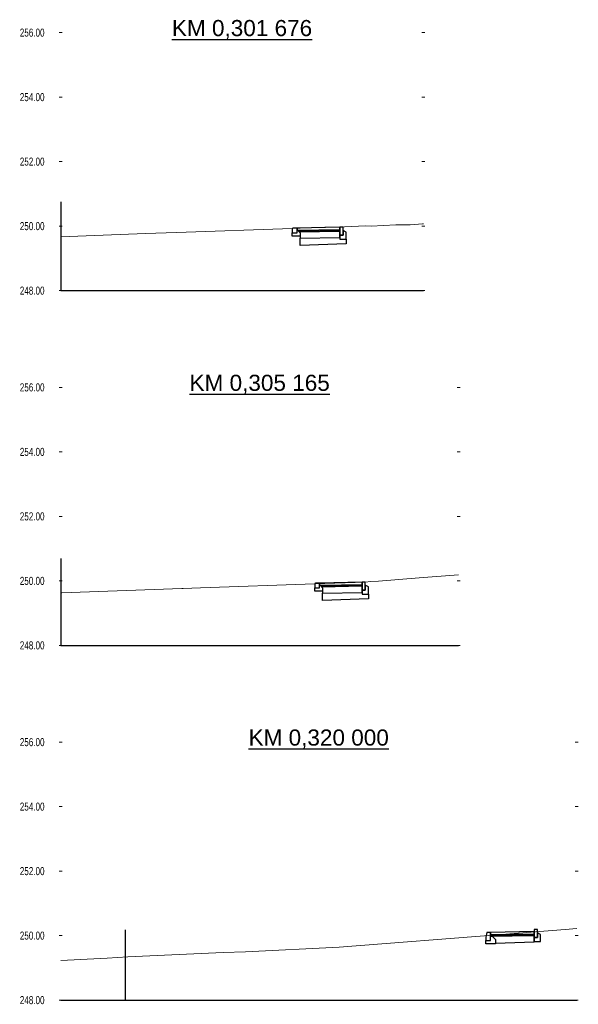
# Model space of a CAD drawing. Header units: millimetres. Extents: x -621312.5 to -621215.2, y -1175955.3 to -1175915.7.
# Tile 4 of 4: x -621232.5 to -621215.2, y -1175946.3 to -1175915.7. Entities that reach past the tile are written whole.
import ezdxf
from ezdxf.enums import TextEntityAlignment as Align

# ---------------------------------------------------------------- set-up
doc = ezdxf.new("R2010")
doc.units = ezdxf.units.MM
doc.linetypes.add('DASHDOT', pattern=[1, 0.5, -0.25, 0, -0.25])
doc.layers.add('05_PP_Původní terén', color=7, linetype='Continuous', lineweight=0)
doc.layers.add('59', color=7, linetype='Continuous', lineweight=0)
for name, color, linetype in [('_PIS_obrubník', 2, 'Continuous'), ('_PIS_Osa', 1, 'DASHDOT'), ('_PIS_Popis_Staničení', 5, 'Continuous'), ('_PIS_Srovnávací rovina', 4, 'Continuous'), ('_PIS_Vozovkové souvrství', 6, 'Continuous')]:
    doc.layers.add(name, color=color, linetype=linetype)
doc.styles.add('ROMANS', font='wromans.shx')
doc.styles.add('Style-Arial', font='arial.ttf')

msp = doc.modelspace()

# ---------------------------------------------------------------- linework, layer by layer
at = {"layer": '05_PP_Původní terén', "flags": 128}
for points in [[(-621231.2, -1175922.467), (-621228.572, -1175922.372), (-621227.605, -1175922.341), (-621224.019, -1175922.212), (-621223.009, -1175922.174), (-621222.396, -1175922.166), (-621221.751, -1175922.13), (-621221.569, -1175922.138), (-621220.811, -1175922.104), (-621220.367, -1175922.095), (-621219.977, -1175922.065), (-621219.954, -1175922.065)], [(-621231.2, -1175933.515), (-621231.166, -1175933.513), (-621227.442, -1175933.38), (-621227.403, -1175933.379), (-621226.863, -1175933.359), (-621223.322, -1175933.236), (-621221.754, -1175933.177), (-621221.588, -1175933.164), (-621221.348, -1175933.148), (-621220.08, -1175933.043), (-621218.86, -1175932.955)], [(-621231.2, -1175944.915), (-621229.758, -1175944.836), (-621229.116, -1175944.796), (-621226.161, -1175944.667), (-621225.473, -1175944.643), (-621222.567, -1175944.498), (-621217.53, -1175944.101), (-621215.557, -1175943.948), (-621215.2, -1175943.917)]]:
    msp.add_lwpolyline(points, dxfattribs=at)
at = {"layer": '59'}
for p, q in [((-621231.25, -1175916.14), (-621231.15, -1175916.14)), ((-621219.904, -1175916.14), (-621220.004, -1175916.14)), ((-621231.25, -1175918.14), (-621231.15, -1175918.14)), ((-621219.904, -1175918.14), (-621220.004, -1175918.14)), ((-621231.25, -1175920.14), (-621231.15, -1175920.14)), ((-621219.904, -1175920.14), (-621220.004, -1175920.14)), ((-621231.25, -1175922.14), (-621231.15, -1175922.14)), ((-621219.904, -1175922.14), (-621220.004, -1175922.14)), ((-621231.25, -1175924.14), (-621231.15, -1175924.14)), ((-621219.904, -1175924.14), (-621220.004, -1175924.14)), ((-621231.25, -1175927.14), (-621231.15, -1175927.14)), ((-621218.81, -1175927.14), (-621218.91, -1175927.14)), ((-621231.25, -1175929.14), (-621231.15, -1175929.14)), ((-621218.81, -1175929.14), (-621218.91, -1175929.14)), ((-621231.25, -1175931.14), (-621231.15, -1175931.14)), ((-621218.81, -1175931.14), (-621218.91, -1175931.14)), ((-621231.25, -1175933.14), (-621231.15, -1175933.14)), ((-621218.81, -1175933.14), (-621218.91, -1175933.14)), ((-621231.25, -1175935.14), (-621231.15, -1175935.14)), ((-621218.81, -1175935.14), (-621218.91, -1175935.14)), ((-621231.25, -1175938.14), (-621231.15, -1175938.14)), ((-621215.15, -1175938.14), (-621215.25, -1175938.14)), ((-621231.25, -1175940.14), (-621231.15, -1175940.14)), ((-621215.15, -1175940.14), (-621215.25, -1175940.14)), ((-621231.25, -1175942.14), (-621231.15, -1175942.14)), ((-621215.15, -1175942.14), (-621215.25, -1175942.14)), ((-621231.25, -1175944.14), (-621231.15, -1175944.14)), ((-621215.15, -1175944.14), (-621215.25, -1175944.14)), ((-621231.25, -1175946.14), (-621231.15, -1175946.14)), ((-621215.15, -1175946.14), (-621215.25, -1175946.14))]:
    msp.add_line(p, q, dxfattribs=at)
at = {"layer": '_PIS_obrubník', "flags": 128}
for points in [[(-621223.872, -1175922.35), (-621223.872, -1175922.2), (-621224, -1175922.2), (-621224.019, -1175922.22), (-621224.019, -1175922.35), (-621223.872, -1175922.35)], [(-621223.872, -1175922.35), (-621223.872, -1175922.2), (-621224, -1175922.2), (-621224.019, -1175922.22), (-621224.019, -1175922.35), (-621223.872, -1175922.35)], [(-621223.176, -1175933.356), (-621223.176, -1175933.206), (-621223.303, -1175933.206), (-621223.322, -1175933.226), (-621223.322, -1175933.356), (-621223.176, -1175933.356)], [(-621223.176, -1175933.356), (-621223.176, -1175933.206), (-621223.303, -1175933.206), (-621223.322, -1175933.226), (-621223.322, -1175933.356), (-621223.176, -1175933.356)], [(-621217.868, -1175944.29), (-621217.868, -1175944.04), (-621217.988, -1175944.04), (-621218.018, -1175944.19), (-621218.018, -1175944.29), (-621217.868, -1175944.29)], [(-621217.868, -1175944.29), (-621217.868, -1175944.04), (-621217.988, -1175944.04), (-621218.018, -1175944.19), (-621218.018, -1175944.29), (-621217.868, -1175944.29)]]:
    msp.add_lwpolyline(points, dxfattribs=at)
for points in [[(-621223.872, -1175922.25), (-621223.773, -1175922.35), (-621223.773, -1175922.45), (-621224.019, -1175922.45), (-621224.019, -1175922.35), (-621223.872, -1175922.35), (-621223.872, -1175922.25)], [(-621223.872, -1175922.25), (-621223.773, -1175922.35), (-621223.773, -1175922.45), (-621224.019, -1175922.45), (-621224.019, -1175922.35), (-621223.872, -1175922.35), (-621223.872, -1175922.25)], [(-621222.543, -1175922.422), (-621222.543, -1175922.542), (-621222.346, -1175922.542), (-621222.346, -1175922.322), (-621222.444, -1175922.272), (-621222.444, -1175922.422), (-621222.543, -1175922.422)], [(-621222.543, -1175922.422), (-621222.543, -1175922.542), (-621222.346, -1175922.542), (-621222.346, -1175922.322), (-621222.444, -1175922.272), (-621222.444, -1175922.422), (-621222.543, -1175922.422)], [(-621223.176, -1175933.256), (-621223.078, -1175933.356), (-621223.078, -1175933.456), (-621223.322, -1175933.456), (-621223.322, -1175933.356), (-621223.176, -1175933.356), (-621223.176, -1175933.256)], [(-621223.176, -1175933.256), (-621223.078, -1175933.356), (-621223.078, -1175933.456), (-621223.322, -1175933.456), (-621223.322, -1175933.356), (-621223.176, -1175933.356), (-621223.176, -1175933.256)], [(-621221.853, -1175933.428), (-621221.853, -1175933.548), (-621221.657, -1175933.548), (-621221.657, -1175933.328), (-621221.755, -1175933.278), (-621221.755, -1175933.428), (-621221.853, -1175933.428)], [(-621221.853, -1175933.428), (-621221.853, -1175933.548), (-621221.657, -1175933.548), (-621221.657, -1175933.328), (-621221.755, -1175933.278), (-621221.755, -1175933.428), (-621221.853, -1175933.428)], [(-621217.868, -1175944.16), (-621217.818, -1175944.16), (-621217.718, -1175944.26), (-621217.718, -1175944.39), (-621218.018, -1175944.39), (-621218.018, -1175944.29), (-621217.868, -1175944.29), (-621217.868, -1175944.16)], [(-621217.868, -1175944.16), (-621217.818, -1175944.16), (-621217.718, -1175944.26), (-621217.718, -1175944.39), (-621218.018, -1175944.39), (-621218.018, -1175944.29), (-621217.868, -1175944.29), (-621217.868, -1175944.16)], [(-621216.518, -1175944.203), (-621216.518, -1175944.323), (-621216.318, -1175944.323), (-621216.318, -1175944.103), (-621216.418, -1175944.053), (-621216.418, -1175944.203), (-621216.518, -1175944.203)], [(-621216.518, -1175944.203), (-621216.518, -1175944.323), (-621216.318, -1175944.323), (-621216.318, -1175944.103), (-621216.418, -1175944.053), (-621216.418, -1175944.203), (-621216.518, -1175944.203)]]:
    msp.add_lwpolyline(points, close=True, dxfattribs=at)
at = {"layer": '_PIS_obrubník'}
for points in [[(-621222.444, -1175922.172), (-621222.543, -1175922.172), (-621222.543, -1175922.422), (-621222.444, -1175922.422)], [(-621222.444, -1175922.172), (-621222.543, -1175922.172), (-621222.543, -1175922.422), (-621222.444, -1175922.422)], [(-621221.755, -1175933.178), (-621221.853, -1175933.178), (-621221.853, -1175933.428), (-621221.755, -1175933.428)], [(-621221.755, -1175933.178), (-621221.853, -1175933.178), (-621221.853, -1175933.428), (-621221.755, -1175933.428)], [(-621216.418, -1175943.953), (-621216.518, -1175943.953), (-621216.518, -1175944.203), (-621216.418, -1175944.203)], [(-621216.418, -1175943.953), (-621216.518, -1175943.953), (-621216.518, -1175944.203), (-621216.418, -1175944.203)]]:
    msp.add_3dface(points, dxfattribs=at)
at = {"layer": '_PIS_Osa', "ltscale": 10}
for p, q in [((-621231.2, -1175921.387), (-621231.2, -1175924.14)), ((-621231.2, -1175932.448), (-621231.2, -1175935.14)), ((-621229.2, -1175943.957), (-621229.2, -1175946.14))]:
    msp.add_line(p, q, dxfattribs=at)
at = {"layer": '_PIS_Srovnávací rovina'}
for p, q in [((-621231.2, -1175924.14), (-621219.954, -1175924.14)), ((-621231.2, -1175935.14), (-621218.86, -1175935.14)), ((-621231.2, -1175946.14), (-621215.2, -1175946.14))]:
    msp.add_line(p, q, dxfattribs=at)
at = {"layer": '_PIS_Vozovkové souvrství', "flags": 128}
for points in [[(-621222.543, -1175922.172), (-621223.872, -1175922.2), (-621223.872, -1175922.25), (-621223.843, -1175922.279), (-621222.543, -1175922.252), (-621222.543, -1175922.172)], [(-621222.543, -1175922.172), (-621223.872, -1175922.2), (-621223.872, -1175922.25), (-621223.843, -1175922.279), (-621222.543, -1175922.252), (-621222.543, -1175922.172)], [(-621222.543, -1175922.292), (-621223.805, -1175922.318), (-621223.773, -1175922.35), (-621223.773, -1175922.518), (-621222.543, -1175922.492), (-621222.543, -1175922.292)], [(-621222.543, -1175922.292), (-621223.805, -1175922.318), (-621223.773, -1175922.35), (-621223.773, -1175922.518), (-621222.543, -1175922.492), (-621222.543, -1175922.292)], [(-621221.853, -1175933.178), (-621223.176, -1175933.206), (-621223.176, -1175933.256), (-621223.147, -1175933.285), (-621221.853, -1175933.258), (-621221.853, -1175933.178)], [(-621221.853, -1175933.178), (-621223.176, -1175933.206), (-621223.176, -1175933.256), (-621223.147, -1175933.285), (-621221.853, -1175933.258), (-621221.853, -1175933.178)], [(-621221.853, -1175933.298), (-621223.109, -1175933.324), (-621223.078, -1175933.356), (-621223.078, -1175933.524), (-621221.853, -1175933.498), (-621221.853, -1175933.298)], [(-621221.853, -1175933.298), (-621223.109, -1175933.324), (-621223.078, -1175933.356), (-621223.078, -1175933.524), (-621221.853, -1175933.498), (-621221.853, -1175933.298)]]:
    msp.add_lwpolyline(points, dxfattribs=at)
for points in [[(-621222.346, -1175922.694), (-621223.773, -1175922.738), (-621223.773, -1175922.518), (-621222.543, -1175922.492), (-621222.543, -1175922.542), (-621222.346, -1175922.542), (-621222.346, -1175922.694)], [(-621221.657, -1175933.7), (-621223.078, -1175933.744), (-621223.078, -1175933.524), (-621221.853, -1175933.498), (-621221.853, -1175933.548), (-621221.657, -1175933.548), (-621221.657, -1175933.7)], [(-621221.657, -1175933.7), (-621223.078, -1175933.744), (-621223.078, -1175933.524), (-621221.853, -1175933.498), (-621221.853, -1175933.548), (-621221.657, -1175933.548), (-621221.657, -1175933.7)], [(-621216.518, -1175944.133), (-621217.868, -1175944.16), (-621217.818, -1175944.16), (-621217.718, -1175944.26), (-621217.718, -1175944.369), (-621216.518, -1175944.333), (-621216.518, -1175944.133)], [(-621216.518, -1175944.133), (-621217.868, -1175944.16), (-621217.818, -1175944.16), (-621217.718, -1175944.26), (-621217.718, -1175944.369), (-621216.518, -1175944.333), (-621216.518, -1175944.133)]]:
    msp.add_lwpolyline(points, close=True, dxfattribs=at)
at = {"layer": '_PIS_Vozovkové souvrství'}
for points in [[(-621222.543, -1175922.252), (-621223.843, -1175922.279), (-621223.805, -1175922.318), (-621222.543, -1175922.292)], [(-621222.543, -1175922.252), (-621223.843, -1175922.279), (-621223.805, -1175922.318), (-621222.543, -1175922.292)], [(-621221.853, -1175933.258), (-621223.147, -1175933.285), (-621223.109, -1175933.324), (-621221.853, -1175933.298)], [(-621221.853, -1175933.258), (-621223.147, -1175933.285), (-621223.109, -1175933.324), (-621221.853, -1175933.298)], [(-621216.518, -1175944.013), (-621217.868, -1175944.04), (-621217.868, -1175944.12), (-621216.518, -1175944.093)], [(-621216.518, -1175944.013), (-621217.868, -1175944.04), (-621217.868, -1175944.12), (-621216.518, -1175944.093)], [(-621216.518, -1175944.093), (-621217.868, -1175944.12), (-621217.868, -1175944.16), (-621216.518, -1175944.133)], [(-621216.518, -1175944.093), (-621217.868, -1175944.12), (-621217.868, -1175944.16), (-621216.518, -1175944.133)]]:
    msp.add_3dface(points, dxfattribs=at)

# ---------------------------------------------------------------- texts
at = {"layer": '59', "style": 'ROMANS', "width": 0.75}
for s, p in [('256.00', (-621231.7, -1175916.14)), ('254.00', (-621231.7, -1175918.14)), ('252.00', (-621231.7, -1175920.14)), ('250.00', (-621231.7, -1175922.14)), ('248.00', (-621231.7, -1175924.14)), ('256.00', (-621231.7, -1175927.14)), ('254.00', (-621231.7, -1175929.14)), ('252.00', (-621231.7, -1175931.14)), ('250.00', (-621231.7, -1175933.14)), ('248.00', (-621231.7, -1175935.14)), ('256.00', (-621231.7, -1175938.14)), ('254.00', (-621231.7, -1175940.14)), ('252.00', (-621231.7, -1175942.14)), ('250.00', (-621231.7, -1175944.14)), ('248.00', (-621231.7, -1175946.14))]:
    msp.add_text(s, height=0.25, dxfattribs=at).set_placement(p, align=Align.MIDDLE_RIGHT)
at = {"layer": '_PIS_Popis_Staničení', "style": 'Style-Arial'}
for s, p in [('%%UKM 0,301 676', (-621225.577, -1175915.998)), ('%%UKM 0,305 165', (-621225.03, -1175926.998)), ('%%UKM 0,320 000', (-621223.2, -1175937.998))]:
    msp.add_text(s, height=0.5, dxfattribs=at).set_placement(p, align=Align.MIDDLE_CENTER)

doc.saveas('drawing.dxf')
